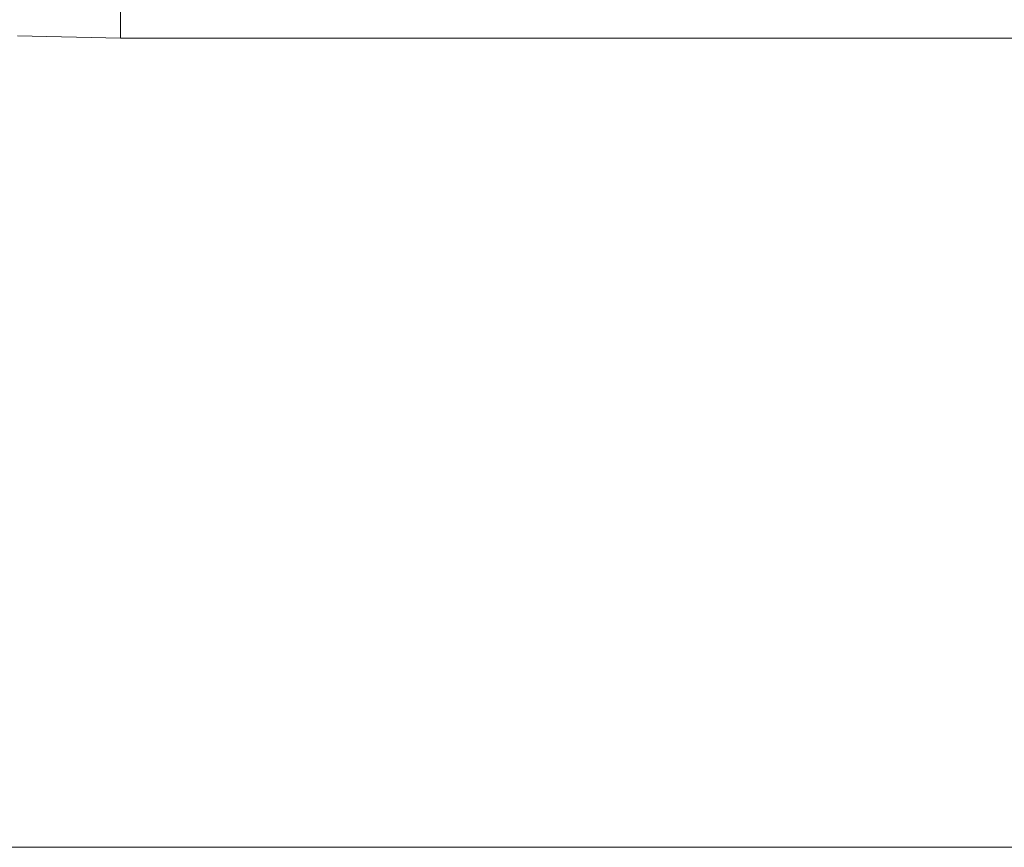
# Model space of a CAD drawing. Header units: centimetres. Extents: x -26 to 27.3, y 37.2 to 39.
# Tile 112 of 256: x -7.872 to -7.75, y 37.3 to 37.402. Entities that reach past the tile are written whole.
import ezdxf

# ---------------------------------------------------------------- set-up
doc = ezdxf.new("R2010")
doc.units = ezdxf.units.CM
doc.header["$LTSCALE"] = 2.54
doc.layers.add('Lucido design-1', color=7, linetype='Continuous')

# ---------------------------------------------------------------- blocks, each defined once
blk = doc.blocks.new('Gruppo-6-1')
at = {"color": 7, "linetype": 'Continuous', "lineweight": 9}
for points in [[(-25.85973, 38.90011, -349.28267), (-25.85973, 37.30011, -349.28267), (27.24027, 37.30011, -349.28267), (27.24027, 38.90011, -349.28267)], [(-25.85973, 38.90011, -373.24943), (-25.85973, 37.30011, -373.24943), (27.24027, 37.30011, -373.24943), (27.24027, 38.90011, -373.24943)]]:
    blk.add_3dface(points, dxfattribs=at)
for points, invisible_edges in [([(-7.85973, 37.40011, -350.08267), (-7.87247, 37.40038, -350.08267), (-7.87228, 37.40474, -350.08257), (-7.85973, 37.40447, -350.08257)], 6), ([(-7.85973, 37.40011, -374.04943), (-7.87247, 37.40038, -374.04943), (-7.87228, 37.40474, -374.04933), (-7.85973, 37.40447, -374.04933)], 6), ([(-7.85973, 37.40447, -350.08257), (9.24027, 37.40447, -350.08257), (9.24027, 37.40011, -350.08267), (-7.85973, 37.40011, -350.08267)], 1), ([(-7.85973, 37.40447, -374.04933), (9.24027, 37.40447, -374.04933), (9.24027, 37.40011, -374.04943), (-7.85973, 37.40011, -374.04943)], 1), ([(-25.85973, 37.30011, -350.08267), (-7.87247, 37.40038, -350.08267), (-7.85973, 37.40011, -350.08267)], 9), ([(-25.85973, 37.30011, -374.04943), (-7.87247, 37.40038, -374.04943), (-7.85973, 37.40011, -374.04943)], 9), ([(-7.85973, 37.40011, -350.08267), (9.24027, 37.40011, -350.08267), (-25.85973, 37.30011, -350.08267)], 10), ([(9.24027, 37.40011, -350.08267), (27.24027, 37.30011, -350.08267), (-25.85973, 37.30011, -350.08267)], 9), ([(-7.85973, 37.40011, -374.04943), (9.24027, 37.40011, -374.04943), (27.24027, 37.30011, -374.04943), (-25.85973, 37.30011, -374.04943)], 10), ([(27.24027, 37.2962, -349.28274), (27.24027, 37.30011, -349.28267), (-25.85973, 37.30011, -349.28267), (-25.85973, 37.2962, -349.28274)], 8), ([(-25.85973, 37.29814, -350.08265), (-25.85973, 37.30011, -350.08267), (27.24027, 37.30011, -350.08267), (27.24027, 37.29814, -350.08265)], 8), ([(27.24027, 37.2962, -373.24951), (27.24027, 37.30011, -373.24943), (-25.85973, 37.30011, -373.24943), (-25.85973, 37.2962, -373.24951)], 8), ([(-25.85973, 37.29814, -374.04941), (-25.85973, 37.30011, -374.04943), (27.24027, 37.30011, -374.04943), (27.24027, 37.29814, -374.04941)], 8)]:
    blk.add_3dface(points, dxfattribs=dict(at, invisible_edges=invisible_edges))

msp = doc.modelspace()

# ---------------------------------------------------------------- block references
at = {"layer": 'Lucido design-1', "color": 7}
msp.add_blockref('Gruppo-6-1', (0, 0), dxfattribs=at)

doc.saveas('drawing.dxf')
